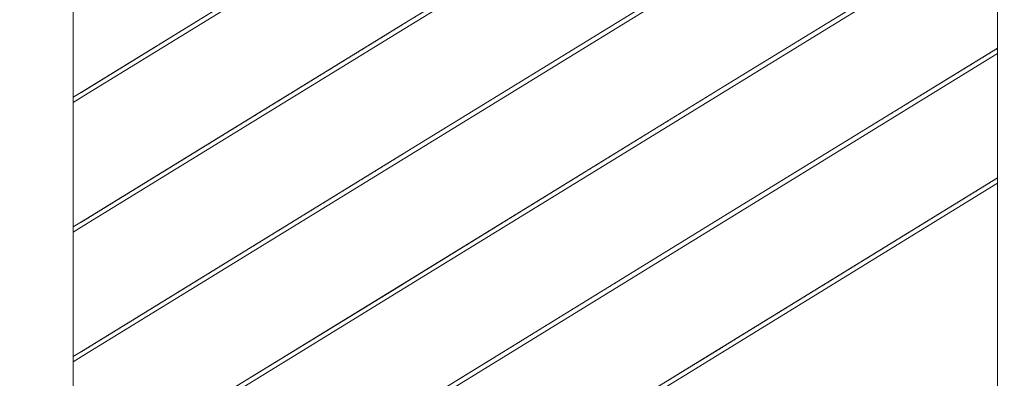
# Model space of a CAD drawing. Header units: millimetres. Extents: x -126680 to -83680, y 18016 to 39016.
# Tile 38 of 121: x -109204 to -108345, y 25097 to 25411. Entities that reach past the tile are written whole.
import ezdxf

# ---------------------------------------------------------------- set-up
doc = ezdxf.new("R2010")
doc.units = ezdxf.units.MM
doc.header["$MEASUREMENT"] = 0
doc.linetypes.add('Wipeout_Contour', pattern=[1000, 0, -1000])
doc.layers.add('Nowe_Konstrukcja - Schody', color=7, linetype='Continuous')
doc.layers.add('Nowe_Konstrukcja - Ściany zew', color=7, linetype='Continuous')
doc.layers.add('Nowe_Konstrukcja - Schody_Nr_pióra__101', color=250, linetype='Continuous', lineweight=13, true_color=0x333333)

msp = doc.modelspace()

# ---------------------------------------------------------------- wipeouts: each hides what was drawn before it
at = {"color": 254, "linetype": 'Wipeout_Contour', "lineweight": 0, "ltscale": 2234040.565212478}
msp.add_wipeout([(-109207.31, 24740.72), (-109452.89, 24589.67), (-109318.03, 24506.72), (-109118.98, 24506.72), (-109118.98, 24618.95), (-109148.98, 24618.95), (-109148.98, 24678.95), (-108838.98, 24678.95), (-108838.98, 24791.17), (-108868.98, 24791.17), (-108868.98, 24851.17), (-108558.98, 24851.17), (-108558.98, 24963.39), (-108588.98, 24963.39), (-108588.98, 25023.39), (-108350.65, 25023.39), (-108350.65, 25267.64), (-109157.31, 24771.48), (-109157.31, 24506.73), (-109207.31, 24506.73)], dxfattribs=at).dxf.layer = 'Nowe_Konstrukcja - Ściany zew'

# ---------------------------------------------------------------- next in the draw order: wipeouts: each hides what was drawn before it
at = {"color": 254, "linetype": 'Wipeout_Contour', "lineweight": 0, "ltscale": 446434.342616}
msp.add_wipeout([(-109157.31, 24776.17), (-108350.65, 25272.34), (-108350.65, 25380.97), (-109157.31, 24884.81)], dxfattribs=at).dxf.layer = 'Nowe_Konstrukcja - Ściany zew'

# ---------------------------------------------------------------- next in the draw order: wipeouts: each hides what was drawn before it
at = {"color": 254, "linetype": 'Wipeout_Contour', "lineweight": 0, "ltscale": 558113.948772}
msp.add_wipeout([(-108364.78, 25712.28), (-109157.31, 25224.81), (-109157.31, 25116.17), (-108350.65, 25612.34), (-108350.65, 25712.28)], dxfattribs=at).dxf.layer = 'Nowe_Konstrukcja - Ściany zew'

# ---------------------------------------------------------------- next in the draw order: wipeouts: each hides what was drawn before it
at = {"color": 254, "linetype": 'Wipeout_Contour', "lineweight": 0, "ltscale": 558590.16039}
msp.add_wipeout([(-109157.31, 25338.14), (-109157.31, 25229.51), (-108590.03, 25578.43), (-108372.41, 25712.28), (-108549.03, 25712.28)], dxfattribs=at).dxf.layer = 'Nowe_Konstrukcja - Ściany zew'

# ---------------------------------------------------------------- next in the draw order: wipeouts: each hides what was drawn before it
at = {"color": 254, "linetype": 'Wipeout_Contour', "lineweight": 0, "ltscale": 446536.429628}
msp.add_wipeout([(-109157.31, 24889.51), (-108350.65, 25385.67), (-108350.65, 25494.31), (-109157.31, 24998.14)], dxfattribs=at).dxf.layer = 'Nowe_Konstrukcja - Ściany zew'

# ---------------------------------------------------------------- next in the draw order: wipeouts: each hides what was drawn before it
at = {"color": 254, "linetype": 'Wipeout_Contour', "lineweight": 0, "ltscale": 447437.822902}
msp.add_wipeout([(-109157.31, 25451.48), (-109157.31, 25342.84), (-108556.67, 25712.28), (-108733.29, 25712.28)], dxfattribs=at).dxf.layer = 'Nowe_Konstrukcja - Ściany zew'

# ---------------------------------------------------------------- next in the draw order: wipeouts: each hides what was drawn before it
at = {"color": 254, "linetype": 'Wipeout_Contour', "lineweight": 0, "ltscale": 558172.33323}
msp.add_wipeout([(-108587.93, 25461.69), (-109157.31, 25111.48), (-109157.31, 25002.84), (-108350.65, 25499), (-108350.65, 25607.64)], dxfattribs=at).dxf.layer = 'Nowe_Konstrukcja - Ściany zew'

# ---------------------------------------------------------------- next in the draw order: wipeouts: each hides what was drawn before it
at = {"color": 254, "linetype": 'Wipeout_Contour', "lineweight": 0, "ltscale": 445116.124765}
msp.add_wipeout([(-108350.65, 25023.39), (-108300.65, 25023.39), (-108300.65, 25889.14), (-108350.65, 25918.36)], dxfattribs=at).dxf.layer = 'Nowe_Konstrukcja - Schody'
at = {"color": 254, "linetype": 'Wipeout_Contour', "lineweight": 0, "ltscale": 448065.546458}
msp.add_wipeout([(-109207.31, 24506.73), (-109157.31, 24506.73), (-109157.31, 25558.45), (-109207.31, 25558.45)], dxfattribs=at).dxf.layer = 'Nowe_Konstrukcja - Schody'
at = {"color": 254, "linetype": 'Wipeout_Contour', "lineweight": 0, "ltscale": 446300.00258}
msp.add_wipeout([(-108869.72, 24952.38), (-108868.98, 24951.17), (-108588.98, 25123.39), (-108589.72, 25124.6)], dxfattribs=at).dxf.layer = 'Nowe_Konstrukcja - Schody'

# ---------------------------------------------------------------- next in the draw order: wipeouts: each hides what was drawn before it
at = {"color": 254, "linetype": 'Wipeout_Contour', "lineweight": 0, "ltscale": 446296.033245}
msp.add_wipeout([(-108868.98, 24951.17), (-108868.24, 24949.97), (-108588.24, 25122.19), (-108588.98, 25123.39)], dxfattribs=at).dxf.layer = 'Nowe_Konstrukcja - Schody'

# ---------------------------------------------------------------- next in the draw order: wipeouts: each hides what was drawn before it
at = {"color": 254, "linetype": 'Wipeout_Contour', "lineweight": 0, "ltscale": 446293.226515}
msp.add_wipeout([(-108868.24, 24949.97), (-108867.93, 24949.47), (-108587.93, 25121.69), (-108588.24, 25122.19)], dxfattribs=at).dxf.layer = 'Nowe_Konstrukcja - Schody'

# ---------------------------------------------------------------- next in the draw order: wipeouts: each hides what was drawn before it
at = {"color": 254, "linetype": 'Wipeout_Contour', "lineweight": 0, "ltscale": 446302.809337}
msp.add_wipeout([(-108870.03, 24952.88), (-108869.72, 24952.38), (-108589.72, 25124.6), (-108590.03, 25125.1)], dxfattribs=at).dxf.layer = 'Nowe_Konstrukcja - Schody'

# ---------------------------------------------------------------- next in the draw order: wipeouts: each hides what was drawn before it
at = {"color": 254, "linetype": 'Wipeout_Contour', "lineweight": 0, "ltscale": 445433.001117}
msp.add_wipeout([(-108589.72, 25124.6), (-108588.98, 25123.39), (-108350.65, 25269.99), (-108350.65, 25271.65)], dxfattribs=at).dxf.layer = 'Nowe_Konstrukcja - Schody'

# ---------------------------------------------------------------- next in the draw order: wipeouts: each hides what was drawn before it
at = {"color": 254, "linetype": 'Wipeout_Contour', "lineweight": 0, "ltscale": 445430.260166}
msp.add_wipeout([(-108588.98, 25123.39), (-108588.24, 25122.19), (-108350.65, 25268.33), (-108350.65, 25269.99)], dxfattribs=at).dxf.layer = 'Nowe_Konstrukcja - Schody'

# ---------------------------------------------------------------- next in the draw order: wipeouts: each hides what was drawn before it
at = {"color": 254, "linetype": 'Wipeout_Contour', "lineweight": 0, "ltscale": 445428.320661}
msp.add_wipeout([(-108588.24, 25122.19), (-108587.93, 25121.69), (-108350.65, 25267.64), (-108350.65, 25268.33)], dxfattribs=at).dxf.layer = 'Nowe_Konstrukcja - Schody'

# ---------------------------------------------------------------- next in the draw order: wipeouts: each hides what was drawn before it
at = {"color": 254, "linetype": 'Wipeout_Contour', "lineweight": 0, "ltscale": 445434.937929}
msp.add_wipeout([(-108590.03, 25125.1), (-108589.72, 25124.6), (-108350.65, 25271.65), (-108350.65, 25272.34)], dxfattribs=at).dxf.layer = 'Nowe_Konstrukcja - Schody'

# ---------------------------------------------------------------- next in the draw order: wipeouts: each hides what was drawn before it
at = {"color": 254, "linetype": 'Wipeout_Contour', "lineweight": 0, "ltscale": 446401.951501}
msp.add_wipeout([(-108869.72, 25065.71), (-108868.98, 25064.5), (-108588.98, 25236.73), (-108589.72, 25237.93)], dxfattribs=at).dxf.layer = 'Nowe_Konstrukcja - Schody'

# ---------------------------------------------------------------- next in the draw order: wipeouts: each hides what was drawn before it
at = {"color": 254, "linetype": 'Wipeout_Contour', "lineweight": 0, "ltscale": 446397.97818}
msp.add_wipeout([(-108868.98, 25064.5), (-108868.24, 25063.3), (-108588.24, 25235.52), (-108588.98, 25236.73)], dxfattribs=at).dxf.layer = 'Nowe_Konstrukcja - Schody'

# ---------------------------------------------------------------- next in the draw order: wipeouts: each hides what was drawn before it
at = {"color": 254, "linetype": 'Wipeout_Contour', "lineweight": 0, "ltscale": 446395.16863}
msp.add_wipeout([(-108868.24, 25063.3), (-108867.93, 25062.8), (-108587.93, 25235.02), (-108588.24, 25235.52)], dxfattribs=at).dxf.layer = 'Nowe_Konstrukcja - Schody'

# ---------------------------------------------------------------- next in the draw order: wipeouts: each hides what was drawn before it
at = {"color": 254, "linetype": 'Wipeout_Contour', "lineweight": 0, "ltscale": 446404.761077}
msp.add_wipeout([(-108870.03, 25066.21), (-108869.72, 25065.71), (-108589.72, 25237.93), (-108590.03, 25238.43)], dxfattribs=at).dxf.layer = 'Nowe_Konstrukcja - Schody'

# ---------------------------------------------------------------- next in the draw order: wipeouts: each hides what was drawn before it
at = {"color": 254, "linetype": 'Wipeout_Contour', "lineweight": 0, "ltscale": 445535.797551}
msp.add_wipeout([(-108589.72, 25237.93), (-108588.98, 25236.73), (-108350.65, 25383.32), (-108350.65, 25384.98)], dxfattribs=at).dxf.layer = 'Nowe_Konstrukcja - Schody'
at = {"color": 254, "linetype": 'Wipeout_Contour', "lineweight": 0, "ltscale": 447440.309785}
msp.add_wipeout([(-109149.72, 25006.82), (-109148.98, 25005.62), (-108868.98, 25177.84), (-108869.72, 25179.04)], dxfattribs=at).dxf.layer = 'Nowe_Konstrukcja - Schody'

# ---------------------------------------------------------------- next in the draw order: wipeouts: each hides what was drawn before it
at = {"color": 254, "linetype": 'Wipeout_Contour', "lineweight": 0, "ltscale": 445533.0514}
msp.add_wipeout([(-108588.98, 25236.73), (-108588.24, 25235.52), (-108350.65, 25381.66), (-108350.65, 25383.32)], dxfattribs=at).dxf.layer = 'Nowe_Konstrukcja - Schody'
at = {"color": 254, "linetype": 'Wipeout_Contour', "lineweight": 0, "ltscale": 447436.340791}
msp.add_wipeout([(-109148.98, 25005.62), (-109148.24, 25004.41), (-108868.24, 25176.63), (-108868.98, 25177.84)], dxfattribs=at).dxf.layer = 'Nowe_Konstrukcja - Schody'

# ---------------------------------------------------------------- next in the draw order: wipeouts: each hides what was drawn before it
at = {"color": 254, "linetype": 'Wipeout_Contour', "lineweight": 0, "ltscale": 445531.10822}
msp.add_wipeout([(-108588.24, 25235.52), (-108587.93, 25235.02), (-108350.65, 25380.97), (-108350.65, 25381.66)], dxfattribs=at).dxf.layer = 'Nowe_Konstrukcja - Schody'
at = {"color": 254, "linetype": 'Wipeout_Contour', "lineweight": 0, "ltscale": 447433.534302}
msp.add_wipeout([(-109148.24, 25004.41), (-109147.93, 25003.91), (-108867.93, 25176.13), (-108868.24, 25176.63)], dxfattribs=at).dxf.layer = 'Nowe_Konstrukcja - Schody'

# ---------------------------------------------------------------- next in the draw order: wipeouts: each hides what was drawn before it
at = {"color": 254, "linetype": 'Wipeout_Contour', "lineweight": 0, "ltscale": 445537.738041}
msp.add_wipeout([(-108590.03, 25238.43), (-108589.72, 25237.93), (-108350.65, 25384.98), (-108350.65, 25385.67)], dxfattribs=at).dxf.layer = 'Nowe_Konstrukcja - Schody'
at = {"color": 254, "linetype": 'Wipeout_Contour', "lineweight": 0, "ltscale": 447443.116301}
msp.add_wipeout([(-109150.03, 25007.32), (-109149.72, 25006.82), (-108869.72, 25179.04), (-108870.03, 25179.54)], dxfattribs=at).dxf.layer = 'Nowe_Konstrukcja - Schody'

# ---------------------------------------------------------------- next in the draw order: wipeouts: each hides what was drawn before it
at = {"color": 254, "linetype": 'Wipeout_Contour', "lineweight": 0, "ltscale": 446504.337412}
msp.add_wipeout([(-108869.72, 25179.04), (-108868.98, 25177.84), (-108588.98, 25350.06), (-108589.72, 25351.26)], dxfattribs=at).dxf.layer = 'Nowe_Konstrukcja - Schody'
at = {"color": 254, "linetype": 'Wipeout_Contour', "lineweight": 0, "ltscale": 448023.479595}
msp.add_wipeout([(-109157.31, 25115.48), (-109157.31, 25113.82), (-109148.98, 25118.95), (-109149.72, 25120.15)], dxfattribs=at).dxf.layer = 'Nowe_Konstrukcja - Schody'

# ---------------------------------------------------------------- next in the draw order: wipeouts: each hides what was drawn before it
at = {"color": 254, "linetype": 'Wipeout_Contour', "lineweight": 0, "ltscale": 446500.360109}
msp.add_wipeout([(-108868.98, 25177.84), (-108868.24, 25176.63), (-108588.24, 25348.86), (-108588.98, 25350.06)], dxfattribs=at).dxf.layer = 'Nowe_Konstrukcja - Schody'
at = {"color": 254, "linetype": 'Wipeout_Contour', "lineweight": 0, "ltscale": 448020.756634}
msp.add_wipeout([(-109157.31, 25113.82), (-109157.31, 25112.16), (-109148.24, 25117.75), (-109148.98, 25118.95)], dxfattribs=at).dxf.layer = 'Nowe_Konstrukcja - Schody'

# ---------------------------------------------------------------- next in the draw order: wipeouts: each hides what was drawn before it
at = {"color": 254, "linetype": 'Wipeout_Contour', "lineweight": 0, "ltscale": 446497.547745}
msp.add_wipeout([(-108868.24, 25176.63), (-108867.93, 25176.13), (-108587.93, 25348.36), (-108588.24, 25348.86)], dxfattribs=at).dxf.layer = 'Nowe_Konstrukcja - Schody'
at = {"color": 254, "linetype": 'Wipeout_Contour', "lineweight": 0, "ltscale": 448018.866378}
msp.add_wipeout([(-109157.31, 25112.16), (-109157.31, 25111.48), (-109147.93, 25117.25), (-109148.24, 25117.75)], dxfattribs=at).dxf.layer = 'Nowe_Konstrukcja - Schody'

# ---------------------------------------------------------------- next in the draw order: wipeouts: each hides what was drawn before it
at = {"color": 254, "linetype": 'Wipeout_Contour', "lineweight": 0, "ltscale": 446507.149803}
msp.add_wipeout([(-108870.03, 25179.54), (-108869.72, 25179.04), (-108589.72, 25351.26), (-108590.03, 25351.76)], dxfattribs=at).dxf.layer = 'Nowe_Konstrukcja - Schody'
at = {"color": 254, "linetype": 'Wipeout_Contour', "lineweight": 0, "ltscale": 448025.448567}
msp.add_wipeout([(-109157.31, 25116.17), (-109157.31, 25115.48), (-109149.72, 25120.15), (-109150.03, 25120.65)], dxfattribs=at).dxf.layer = 'Nowe_Konstrukcja - Schody'

# ---------------------------------------------------------------- next in the draw order: linework, layer by layer
at = {"layer": 'Nowe_Konstrukcja - Schody_Nr_pióra__101', "color": 250, "linetype": 'Continuous', "lineweight": 13, "true_color": 0x333333}
for p, q in [((-108590.03, 25125.1), (-108350.65, 25272.34)), ((-108587.93, 25121.69), (-108350.65, 25267.64))]:
    msp.add_line(p, q, dxfattribs=at)

# ---------------------------------------------------------------- next in the draw order: wipeouts: each hides what was drawn before it
at = {"color": 254, "linetype": 'Wipeout_Contour', "lineweight": 0, "ltscale": 445639.031429}
msp.add_wipeout([(-108589.72, 25351.26), (-108588.98, 25350.06), (-108350.65, 25496.65), (-108350.65, 25498.31)], dxfattribs=at).dxf.layer = 'Nowe_Konstrukcja - Schody'
at = {"color": 254, "linetype": 'Wipeout_Contour', "lineweight": 0, "ltscale": 447542.219543}
msp.add_wipeout([(-109149.72, 25120.15), (-109148.98, 25118.95), (-108868.98, 25291.17), (-108869.72, 25292.38)], dxfattribs=at).dxf.layer = 'Nowe_Konstrukcja - Schody'

# ---------------------------------------------------------------- next in the draw order: wipeouts: each hides what was drawn before it
at = {"color": 254, "linetype": 'Wipeout_Contour', "lineweight": 0, "ltscale": 445636.280091}
msp.add_wipeout([(-108588.98, 25350.06), (-108588.24, 25348.86), (-108350.65, 25494.99), (-108350.65, 25496.65)], dxfattribs=at).dxf.layer = 'Nowe_Konstrukcja - Schody'
at = {"color": 254, "linetype": 'Wipeout_Contour', "lineweight": 0, "ltscale": 447538.246572}
msp.add_wipeout([(-109148.98, 25118.95), (-109148.24, 25117.75), (-108868.24, 25289.97), (-108868.98, 25291.17)], dxfattribs=at).dxf.layer = 'Nowe_Konstrukcja - Schody'

# ---------------------------------------------------------------- next in the draw order: wipeouts: each hides what was drawn before it
at = {"color": 254, "linetype": 'Wipeout_Contour', "lineweight": 0, "ltscale": 445634.333236}
msp.add_wipeout([(-108588.24, 25348.86), (-108587.93, 25348.36), (-108350.65, 25494.31), (-108350.65, 25494.99)], dxfattribs=at).dxf.layer = 'Nowe_Konstrukcja - Schody'
at = {"color": 254, "linetype": 'Wipeout_Contour', "lineweight": 0, "ltscale": 447535.437271}
msp.add_wipeout([(-109148.24, 25117.75), (-109147.93, 25117.25), (-108867.93, 25289.47), (-108868.24, 25289.97)], dxfattribs=at).dxf.layer = 'Nowe_Konstrukcja - Schody'

# ---------------------------------------------------------------- next in the draw order: wipeouts: each hides what was drawn before it
at = {"color": 254, "linetype": 'Wipeout_Contour', "lineweight": 0, "ltscale": 445640.975595}
msp.add_wipeout([(-108590.03, 25351.76), (-108589.72, 25351.26), (-108350.65, 25498.31), (-108350.65, 25499)], dxfattribs=at).dxf.layer = 'Nowe_Konstrukcja - Schody'
at = {"color": 254, "linetype": 'Wipeout_Contour', "lineweight": 0, "ltscale": 447545.028871}
msp.add_wipeout([(-109150.03, 25120.65), (-109149.72, 25120.15), (-108869.72, 25292.38), (-108870.03, 25292.88)], dxfattribs=at).dxf.layer = 'Nowe_Konstrukcja - Schody'

# ---------------------------------------------------------------- next in the draw order: linework, layer by layer
at = {"layer": 'Nowe_Konstrukcja - Schody_Nr_pióra__101', "color": 250, "linetype": 'Continuous', "lineweight": 13, "true_color": 0x333333}
for p, q in [((-108350.65, 25023.39), (-108350.65, 25918.36)), ((-109150.03, 25007.32), (-108870.03, 25179.54)), ((-109147.93, 25003.91), (-108867.93, 25176.13)), ((-108870.03, 24952.88), (-108590.03, 25125.1)), ((-108867.93, 24949.47), (-108587.93, 25121.69)), ((-109157.31, 25116.17), (-109150.03, 25120.65)), ((-109157.31, 25111.48), (-109147.93, 25117.25))]:
    msp.add_line(p, q, dxfattribs=at)

# ---------------------------------------------------------------- next in the draw order: wipeouts: each hides what was drawn before it
at = {"color": 254, "linetype": 'Wipeout_Contour', "lineweight": 0, "ltscale": 446607.160011}
msp.add_wipeout([(-108869.72, 25292.38), (-108868.98, 25291.17), (-108588.98, 25463.39), (-108589.72, 25464.6)], dxfattribs=at).dxf.layer = 'Nowe_Konstrukcja - Schody'
at = {"color": 254, "linetype": 'Wipeout_Contour', "lineweight": 0, "ltscale": 448125.356569}
msp.add_wipeout([(-109157.31, 25228.82), (-109157.31, 25227.16), (-109148.98, 25232.28), (-109149.72, 25233.49)], dxfattribs=at).dxf.layer = 'Nowe_Konstrukcja - Schody'

# ---------------------------------------------------------------- next in the draw order: wipeouts: each hides what was drawn before it
at = {"color": 254, "linetype": 'Wipeout_Contour', "lineweight": 0, "ltscale": 446603.178733}
msp.add_wipeout([(-108868.98, 25291.17), (-108868.24, 25289.97), (-108588.24, 25462.19), (-108588.98, 25463.39)], dxfattribs=at).dxf.layer = 'Nowe_Konstrukcja - Schody'
at = {"color": 254, "linetype": 'Wipeout_Contour', "lineweight": 0, "ltscale": 448122.628426}
msp.add_wipeout([(-109157.31, 25227.16), (-109157.31, 25225.5), (-109148.24, 25231.08), (-109148.98, 25232.28)], dxfattribs=at).dxf.layer = 'Nowe_Konstrukcja - Schody'

# ---------------------------------------------------------------- next in the draw order: wipeouts: each hides what was drawn before it
at = {"color": 254, "linetype": 'Wipeout_Contour', "lineweight": 0, "ltscale": 446600.363558}
msp.add_wipeout([(-108868.24, 25289.97), (-108867.93, 25289.47), (-108587.93, 25461.69), (-108588.24, 25462.19)], dxfattribs=at).dxf.layer = 'Nowe_Konstrukcja - Schody'
at = {"color": 254, "linetype": 'Wipeout_Contour', "lineweight": 0, "ltscale": 448120.734464}
msp.add_wipeout([(-109157.31, 25225.5), (-109157.31, 25224.81), (-109147.93, 25230.58), (-109148.24, 25231.08)], dxfattribs=at).dxf.layer = 'Nowe_Konstrukcja - Schody'

# ---------------------------------------------------------------- next in the draw order: wipeouts: each hides what was drawn before it
at = {"color": 254, "linetype": 'Wipeout_Contour', "lineweight": 0, "ltscale": 446609.975213}
msp.add_wipeout([(-108870.03, 25292.88), (-108869.72, 25292.38), (-108589.72, 25464.6), (-108590.03, 25465.1)], dxfattribs=at).dxf.layer = 'Nowe_Konstrukcja - Schody'
at = {"color": 254, "linetype": 'Wipeout_Contour', "lineweight": 0, "ltscale": 448127.329164}
msp.add_wipeout([(-109157.31, 25229.51), (-109157.31, 25228.82), (-109149.72, 25233.49), (-109150.03, 25233.99)], dxfattribs=at).dxf.layer = 'Nowe_Konstrukcja - Schody'

# ---------------------------------------------------------------- next in the draw order: linework, layer by layer
at = {"layer": 'Nowe_Konstrukcja - Schody_Nr_pióra__101', "color": 250, "linetype": 'Continuous', "lineweight": 13, "true_color": 0x333333}
for p, q in [((-108590.03, 25238.43), (-108350.65, 25385.67)), ((-108587.93, 25235.02), (-108350.65, 25380.97))]:
    msp.add_line(p, q, dxfattribs=at)

# ---------------------------------------------------------------- next in the draw order: wipeouts: each hides what was drawn before it
at = {"color": 254, "linetype": 'Wipeout_Contour', "lineweight": 0, "ltscale": 447644.565195}
msp.add_wipeout([(-109149.72, 25233.49), (-109148.98, 25232.28), (-108868.98, 25404.5), (-108869.72, 25405.71)], dxfattribs=at).dxf.layer = 'Nowe_Konstrukcja - Schody'

# ---------------------------------------------------------------- next in the draw order: wipeouts: each hides what was drawn before it
at = {"color": 254, "linetype": 'Wipeout_Contour', "lineweight": 0, "ltscale": 447640.588253}
msp.add_wipeout([(-109148.98, 25232.28), (-109148.24, 25231.08), (-108868.24, 25403.3), (-108868.98, 25404.5)], dxfattribs=at).dxf.layer = 'Nowe_Konstrukcja - Schody'

# ---------------------------------------------------------------- next in the draw order: wipeouts: each hides what was drawn before it
at = {"color": 254, "linetype": 'Wipeout_Contour', "lineweight": 0, "ltscale": 447637.776143}
msp.add_wipeout([(-109148.24, 25231.08), (-109147.93, 25230.58), (-108867.93, 25402.8), (-108868.24, 25403.3)], dxfattribs=at).dxf.layer = 'Nowe_Konstrukcja - Schody'

# ---------------------------------------------------------------- next in the draw order: wipeouts: each hides what was drawn before it
at = {"color": 254, "linetype": 'Wipeout_Contour', "lineweight": 0, "ltscale": 447647.377331}
msp.add_wipeout([(-109150.03, 25233.99), (-109149.72, 25233.49), (-108869.72, 25405.71), (-108870.03, 25406.21)], dxfattribs=at).dxf.layer = 'Nowe_Konstrukcja - Schody'

# ---------------------------------------------------------------- next in the draw order: linework, layer by layer
at = {"layer": 'Nowe_Konstrukcja - Schody_Nr_pióra__101', "color": 250, "linetype": 'Continuous', "lineweight": 13, "true_color": 0x333333}
for p, q in [((-109150.03, 25120.65), (-108870.03, 25292.88)), ((-109147.93, 25117.25), (-108867.93, 25289.47)), ((-109157.31, 25229.51), (-109150.03, 25233.99)), ((-108870.03, 25066.21), (-108590.03, 25238.43)), ((-108867.93, 25062.8), (-108587.93, 25235.02)), ((-109157.31, 25224.81), (-109147.93, 25230.58))]:
    msp.add_line(p, q, dxfattribs=at)

# ---------------------------------------------------------------- next in the draw order: wipeouts: each hides what was drawn before it
at = {"color": 254, "linetype": 'Wipeout_Contour', "lineweight": 0, "ltscale": 446710.418997}
msp.add_wipeout([(-108869.72, 25405.71), (-108868.98, 25404.5), (-108588.98, 25576.73), (-108589.72, 25577.93)], dxfattribs=at).dxf.layer = 'Nowe_Konstrukcja - Schody'
at = {"color": 254, "linetype": 'Wipeout_Contour', "lineweight": 0, "ltscale": 448227.6689}
msp.add_wipeout([(-109157.31, 25342.15), (-109157.31, 25340.49), (-109148.98, 25345.62), (-109149.72, 25346.82)], dxfattribs=at).dxf.layer = 'Nowe_Konstrukcja - Schody'

# ---------------------------------------------------------------- next in the draw order: wipeouts: each hides what was drawn before it
at = {"color": 254, "linetype": 'Wipeout_Contour', "lineweight": 0, "ltscale": 446706.43375}
msp.add_wipeout([(-108868.98, 25404.5), (-108868.24, 25403.3), (-108588.24, 25575.52), (-108588.98, 25576.73)], dxfattribs=at).dxf.layer = 'Nowe_Konstrukcja - Schody'
at = {"color": 254, "linetype": 'Wipeout_Contour', "lineweight": 0, "ltscale": 448224.935579}
msp.add_wipeout([(-109157.31, 25340.49), (-109157.31, 25338.83), (-109148.24, 25344.41), (-109148.98, 25345.62)], dxfattribs=at).dxf.layer = 'Nowe_Konstrukcja - Schody'

# ---------------------------------------------------------------- next in the draw order: wipeouts: each hides what was drawn before it
at = {"color": 254, "linetype": 'Wipeout_Contour', "lineweight": 0, "ltscale": 446703.615768}
msp.add_wipeout([(-108868.24, 25403.3), (-108867.93, 25402.8), (-108587.93, 25575.02), (-108588.24, 25575.52)], dxfattribs=at).dxf.layer = 'Nowe_Konstrukcja - Schody'
at = {"color": 254, "linetype": 'Wipeout_Contour', "lineweight": 0, "ltscale": 448223.037914}
msp.add_wipeout([(-109157.31, 25338.83), (-109157.31, 25338.14), (-109147.93, 25343.91), (-109148.24, 25344.41)], dxfattribs=at).dxf.layer = 'Nowe_Konstrukcja - Schody'

# ---------------------------------------------------------------- next in the draw order: wipeouts: each hides what was drawn before it
at = {"color": 254, "linetype": 'Wipeout_Contour', "lineweight": 0, "ltscale": 446713.237006}
msp.add_wipeout([(-108870.03, 25406.21), (-108869.72, 25405.71), (-108589.72, 25577.93), (-108590.03, 25578.43)], dxfattribs=at).dxf.layer = 'Nowe_Konstrukcja - Schody'
at = {"color": 254, "linetype": 'Wipeout_Contour', "lineweight": 0, "ltscale": 448229.645099}
msp.add_wipeout([(-109157.31, 25342.84), (-109157.31, 25342.15), (-109149.72, 25346.82), (-109150.03, 25347.32)], dxfattribs=at).dxf.layer = 'Nowe_Konstrukcja - Schody'

# ---------------------------------------------------------------- next in the draw order: linework, layer by layer
at = {"layer": 'Nowe_Konstrukcja - Schody_Nr_pióra__101', "color": 250, "linetype": 'Continuous', "lineweight": 13, "true_color": 0x333333}
for p, q in [((-109157.31, 24506.73), (-109157.31, 25558.45)), ((-108590.03, 25351.76), (-108350.65, 25499)), ((-108587.93, 25348.36), (-108350.65, 25494.31))]:
    msp.add_line(p, q, dxfattribs=at)

# ---------------------------------------------------------------- next in the draw order: wipeouts: each hides what was drawn before it
at = {"color": 254, "linetype": 'Wipeout_Contour', "lineweight": 0, "ltscale": 447747.346442}
msp.add_wipeout([(-109149.72, 25346.82), (-109148.98, 25345.62), (-108868.98, 25517.84), (-108869.72, 25519.04)], dxfattribs=at).dxf.layer = 'Nowe_Konstrukcja - Schody'

# ---------------------------------------------------------------- next in the draw order: wipeouts: each hides what was drawn before it
at = {"color": 254, "linetype": 'Wipeout_Contour', "lineweight": 0, "ltscale": 447743.365534}
msp.add_wipeout([(-109148.98, 25345.62), (-109148.24, 25344.41), (-108868.24, 25516.63), (-108868.98, 25517.84)], dxfattribs=at).dxf.layer = 'Nowe_Konstrukcja - Schody'

# ---------------------------------------------------------------- next in the draw order: wipeouts: each hides what was drawn before it
at = {"color": 254, "linetype": 'Wipeout_Contour', "lineweight": 0, "ltscale": 447740.55062}
msp.add_wipeout([(-109148.24, 25344.41), (-109147.93, 25343.91), (-108867.93, 25516.13), (-108868.24, 25516.63)], dxfattribs=at).dxf.layer = 'Nowe_Konstrukcja - Schody'

# ---------------------------------------------------------------- next in the draw order: wipeouts: each hides what was drawn before it
at = {"color": 254, "linetype": 'Wipeout_Contour', "lineweight": 0, "ltscale": 447750.161382}
msp.add_wipeout([(-109150.03, 25347.32), (-109149.72, 25346.82), (-108869.72, 25519.04), (-108870.03, 25519.54)], dxfattribs=at).dxf.layer = 'Nowe_Konstrukcja - Schody'

# ---------------------------------------------------------------- next in the draw order: linework, layer by layer
at = {"layer": 'Nowe_Konstrukcja - Schody_Nr_pióra__101', "color": 250, "linetype": 'Continuous', "lineweight": 13, "true_color": 0x333333}
for p, q in [((-108870.03, 25406.21), (-108590.03, 25578.43)), ((-108867.93, 25402.8), (-108587.93, 25575.02)), ((-109150.03, 25347.32), (-108870.03, 25519.54)), ((-109147.93, 25343.91), (-108867.93, 25516.13)), ((-108870.03, 25292.88), (-108590.03, 25465.1)), ((-108867.93, 25289.47), (-108587.93, 25461.69)), ((-109150.03, 25233.99), (-108870.03, 25406.21)), ((-109147.93, 25230.58), (-108867.93, 25402.8)), ((-109157.31, 25342.84), (-109150.03, 25347.32)), ((-108870.03, 25179.54), (-108590.03, 25351.76)), ((-108867.93, 25176.13), (-108587.93, 25348.36)), ((-109157.31, 25338.14), (-109147.93, 25343.91))]:
    msp.add_line(p, q, dxfattribs=at)

doc.saveas('drawing.dxf')
